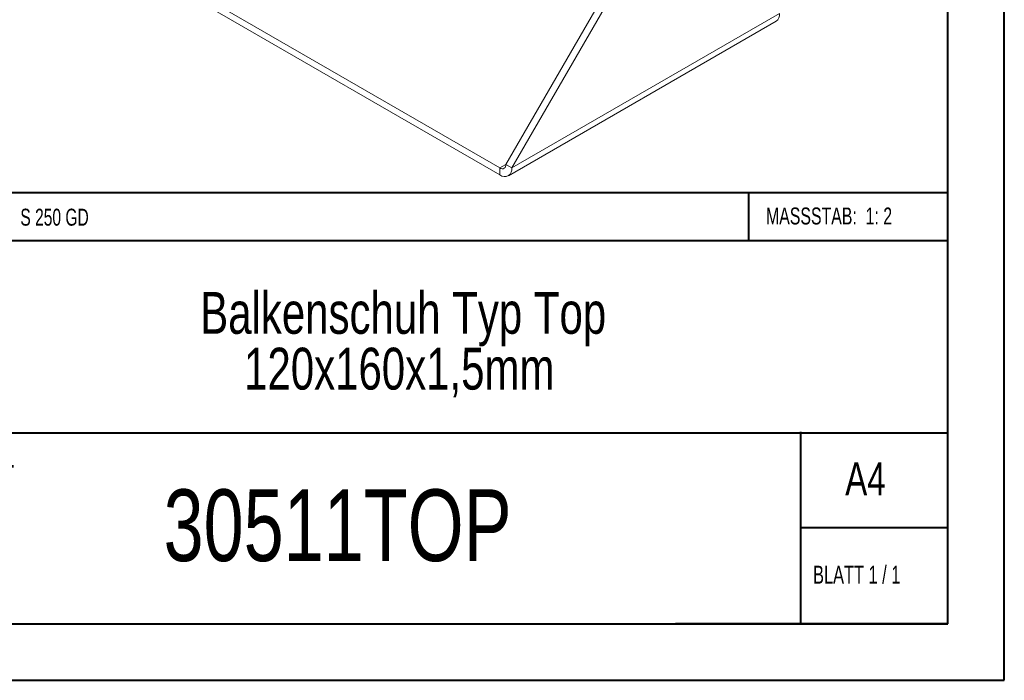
# Model space of a CAD drawing. Header units: millimetres. Extents: x 0 to 210, y 0 to 297.
# Tile 2 of 7: x 123 to 210, y 0 to 59. Entities that reach past the tile are written whole.
import ezdxf

# ---------------------------------------------------------------- set-up
doc = ezdxf.new("R2010")
doc.units = ezdxf.units.MM
doc.styles.add('SLDTEXTSTYLE0', font='TXT', dxfattribs={"width": 0.75})
doc.styles.add('SLDTEXTSTYLE1', font='TXT', dxfattribs={"width": 0.681818})
doc.styles.add('SLDTEXTSTYLE2', font='TXT', dxfattribs={"width": 0.7})
doc.styles.add('SLDTEXTSTYLE3', font='TXT', dxfattribs={"width": 0.6875})

# ---------------------------------------------------------------- blocks, each defined once
blk = doc.blocks.new('SW_NOTE_1')
at = {"color": 0, "linetype": 'Continuous', "lineweight": 0, "char_height": 3.70417, "attachment_point": 2, "style": 'SLDTEXTSTYLE0'}
for s, insert in [('Balkenschuh Typ Top', (24.656, 4.775)), ('120x160x1,5mm', (24.309, -0.164))]:
    blk.add_mtext(s, dxfattribs=dict(at, insert=insert))

msp = doc.modelspace()

# ---------------------------------------------------------------- linework, layer by layer
at = {"color": 7, "linetype": 'Continuous', "lineweight": 40}
for p, q in [((210.079, 0.215), (210.079, 297.215)), ((205.079, 5.215), (205.079, 292.215)), ((205.079, 43.371), (10.111, 43.371)), ((187.472, 39.121), (187.472, 43.371)), ((205.079, 39.121), (108.911, 39.121)), ((108.911, 22.121), (205.079, 22.121)), ((192.079, 5.215), (192.079, 22.215)), ((205.079, 13.715), (192.079, 13.715)), ((10.079, 5.215), (205.079, 5.215)), ((205.079, 5.215), (180.988, 5.215)), ((0.079, 0.215), (210.079, 0.215))]:
    msp.add_line(p, q, dxfattribs=at)
at = {"color": 7, "linetype": 'Continuous', "lineweight": 15}
for p, q in [((124.078, 69.453), (165.443, 45.573)), ((124.078, 68.841), (165.443, 44.961)), ((165.974, 45.879), (176.934, 64.863)), ((166.504, 45.573), (177.464, 64.557)), ((166.193, 44.886), (189.881, 58.561)), ((166.504, 45.573), (190.192, 59.248)), ((165.974, 45.879), (165.443, 45.573)), ((165.443, 45.573), (165.443, 44.961)), ((165.974, 45.879), (166.504, 45.573))]:
    msp.add_line(p, q, dxfattribs=at)
for centre, radius, start, end in [((189.457, 59.167), 0.739, 305.01333, 6.29885), ((165.65, 45.827), 0.328, 230.79671, 9.21404), ((165.857, 45.468), 0.655, 230.79671, 9.21404)]:
    msp.add_arc(centre, radius, start, end, dxfattribs=at)

# ---------------------------------------------------------------- block references
at = {"color": 7, "linetype": 'Continuous', "lineweight": 0}
msp.add_blockref('SW_NOTE_1', (132.223, 29.821), dxfattribs=at)

# ---------------------------------------------------------------- texts
for s, insert, char_height, attachment_point, style in [('S 250 GD', (122.995, 41.964), 1.5, 1, 'SLDTEXTSTYLE3'), ('MASSSTAB:  1: 2', (188.988, 42.069), 1.5, 1, 'SLDTEXTSTYLE2'), ('ZEICHNUNGSNR.', (109.999, 20.548), 1.5, 1, 'SLDTEXTSTYLE0'), ('A4', (196, 19.515), 2.9104, 1, 'SLDTEXTSTYLE0'), ('30511TOP', (151.075, 17.118), 6.35, 2, 'SLDTEXTSTYLE0'), ('BLATT 1 / 1', (193.157, 10.36), 1.5875, 1, 'SLDTEXTSTYLE1')]:
    msp.add_mtext(s, dxfattribs=dict(at, insert=insert, char_height=char_height, attachment_point=attachment_point, style=style))

doc.saveas('drawing.dxf')
